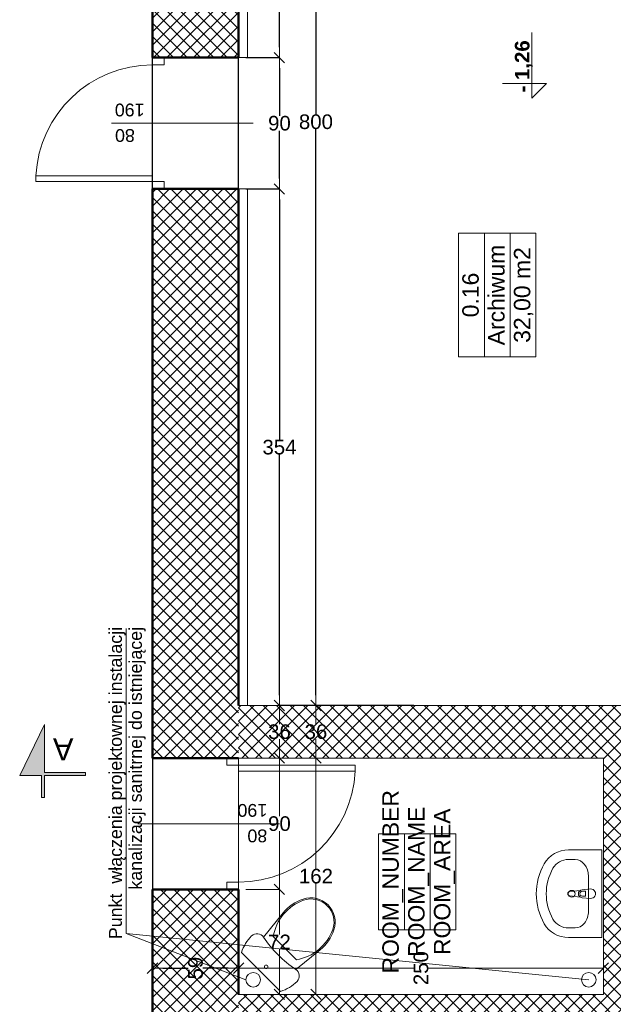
# Model space of a CAD drawing. Header units: millimetres. Extents: x 309006 to 595006, y -33000 to 67000.
# Tile 44 of 55: x 537642 to 541710, y 10954 to 17702. Entities that reach past the tile are written whole.
import ezdxf
from ezdxf.enums import TextEntityAlignment as Align

# ---------------------------------------------------------------- set-up
doc = ezdxf.new("R2010")
doc.units = ezdxf.units.MM
doc.header["$MEASUREMENT"] = 0
doc.linetypes.add('Przerywana 1_100', pattern=[100, 50, -50])
for name, color, linetype in [('Drzwi ArchiCAD', 7, 'Continuous'), ('Opisy', 7, 'Continuous'), ('Wymiary', 7, 'Continuous'), ('Ściany', 7, 'Continuous')]:
    doc.layers.add(name, color=color, linetype=linetype)
for name, color, linetype, lineweight in [('Drzwi ArchiCAD_Nr_pióra__21', 7, 'Continuous', 50), ('Drzwi ArchiCAD_Nr_pióra__3', 7, 'Continuous', 20), ('Drzwi ArchiCAD_Nr_pióra__4', 7, 'Continuous', 20), ('Instalacje_Nr_pióra__120', 7, 'Continuous', 5), ('Instalacje_Nr_pióra__245', 34, 'Continuous', 20), ('Metryczki pomieszczeń ArchiCADa_Nr_pióra__6', 7, 'Continuous', 13), ('Poziomy_Nr_pióra__6', 7, 'Continuous', 13), ('Znaczniki drzwi ArchiCADa_Nr_pióra__5', 7, 'Continuous', 5), ('Znaczniki_Nr_pióra__6', 7, 'Continuous', 13), ('Ściany_Nr_pióra__21', 7, 'Continuous', 50), ('Ściany_Nr_pióra__3', 7, 'Continuous', 20)]:
    doc.layers.add(name, color=color, linetype=linetype, lineweight=lineweight)
for name, color, linetype, lineweight, true_color in [('Drzwi ArchiCAD_Nr_pióra__82', 7, 'Continuous', 5, 0x4b4b4b), ('Wyposażenie_Nr_pióra__43', 7, 'Continuous', 5, 0x4b4b4b), ('Ściany_Nr_pióra__102', 7, 'Continuous', 5, 0x8c8c8c)]:
    doc.layers.add(name, color=color, linetype=linetype, lineweight=lineweight, true_color=true_color)
doc.styles.add('GENERATED_STYLE_1', font='arial.ttf')
doc.styles.add('GENERATED_STYLE_2', font='arial.ttf')
doc.styles.add('GENERATED_STYLE_3', font='arial.ttf')
doc.dimstyles.new('GENERATED_STYLE__1', dxfattribs={"dimtxt": 100, "dimasz": 71.25, "dimexe": 0.18, "dimexo": 50, "dimgap": 0.09, "dimtad": 1, "dimdec": 0, "dimlfac": 0.1, "dimzin": 0, "dimdsep": 46, "dimtxsty": 'GENERATED_STYLE_1', "dimblk": 'ARROWHEAD_6', "dimblk1": 'ARROWHEAD_6', "dimblk2": 'ARROWHEAD_6', "dimcen": 0.09, "dimclrd": 7, "dimclre": 7, "dimclrt": 7, "dimazin": 0, "dimtfac": 1, "dimtdec": 4, "dimtmove": 0, "dimatfit": 3, "dimfxl": 1, "dimtolj": 1, "dimtzin": 0, "dimarcsym": 0})
doc.dimstyles.new('GENERATED_STYLE__2', dxfattribs={"dimtxt": 100, "dimasz": 71.25, "dimexe": 0.18, "dimexo": 50, "dimgap": 0.09, "dimtad": 1, "dimtih": 1, "dimtoh": 1, "dimdec": 0, "dimlfac": 0.1, "dimzin": 0, "dimdsep": 46, "dimtxsty": 'GENERATED_STYLE_1', "dimblk": 'ARROWHEAD_6', "dimblk1": 'ARROWHEAD_6', "dimblk2": 'ARROWHEAD_6', "dimcen": 0.09, "dimclrd": 7, "dimclre": 7, "dimclrt": 7, "dimazin": 0, "dimtfac": 1, "dimtdec": 4, "dimtmove": 0, "dimatfit": 3, "dimfxl": 1, "dimtolj": 1, "dimtzin": 0, "dimarcsym": 0})
pattern_1 = [(45, (0, 0), (-45.961939, 45.961939), []), (135, (0, 0), (45.961939, 45.961939), [])]
pattern_2 = [(135, (561939.59, -272436.916), (-45.961939, -45.961939), []), (225, (561939.59, -272436.916), (-45.961939, 45.961939), [])]

# ---------------------------------------------------------------- blocks, each defined once
blk = doc.blocks.new('Archiwum_0.16_52', base_point=(288252.3, 21024.6))
at = {"layer": 'Metryczki pomieszczeń ArchiCADa_Nr_pióra__6', "linetype": 'Continuous'}
for p, q in [((287829.4, 21289.8), (288675.2, 21289.8)), ((287829.4, 21113), (287829.4, 21289.8)), ((288675.2, 21289.8), (288675.2, 21113)), ((288675.2, 21113), (287829.4, 21113)), ((287829.4, 21113), (288675.2, 21113)), ((287829.4, 20936.2), (287829.4, 21113)), ((288675.2, 21113), (288675.2, 20936.2)), ((288675.2, 20936.2), (287829.4, 20936.2)), ((287829.4, 20936.2), (288675.2, 20936.2)), ((287829.4, 20759.4), (287829.4, 20936.2)), ((288675.2, 20936.2), (288675.2, 20759.4)), ((288675.2, 20759.4), (287829.4, 20759.4))]:
    blk.add_line(p, q, dxfattribs=at)
at = {"layer": 'Metryczki pomieszczeń ArchiCADa_Nr_pióra__6'}
for tag, style, p in [('ROOM_NUMBER', 'GENERATED_STYLE_2', (288252.3, 21264.1)), ('ROOM_NAME', 'GENERATED_STYLE_2', (288252.3, 21087.3)), ('ROOM_AREA', 'GENERATED_STYLE_1', (288252.3, 20910.5))]:
    blk.add_attdef(tag, text='', height=112.5, dxfattribs=dict(at, style=style)).set_placement(p, align=Align.TOP_CENTER)
blk = doc.blocks.new('D1 Drzwi proste 13_7')
at = {"layer": 'Drzwi ArchiCAD_Nr_pióra__21', "linetype": 'Continuous'}
for p, q in [((-450, 0), (-450, -80)), ((450, 0), (450, -80))]:
    blk.add_line(p, q, dxfattribs=at)
at = {"layer": 'Drzwi ArchiCAD_Nr_pióra__3', "linetype": 'Continuous'}
blk.add_arc((400, 0), 800, 92.86598, 180, dxfattribs=at)
at = {"layer": 'Drzwi ArchiCAD_Nr_pióra__4', "linetype": 'Continuous'}
for p, q in [((400, 800), (360, 800)), ((360, 800), (360, 0)), ((400, 0), (400, 800)), ((-400, 0), (-450, 0)), ((-450, 0), (-450, -80)), ((-400, -80), (-400, 0)), ((360, 0), (400, 0)), ((450, 0), (400, 0)), ((400, 0), (400, -80)), ((450, -80), (450, 0)), ((-450, -80), (-400, -80)), ((400, -80), (450, -80))]:
    blk.add_line(p, q, dxfattribs=at)
at = {"layer": 'Drzwi ArchiCAD_Nr_pióra__82', "linetype": 'Przerywana 1_100'}
for p, q in [((-450, 0), (450, 0)), ((-450, -590), (450, -590))]:
    blk.add_line(p, q, dxfattribs=at)
blk = doc.blocks.new('Znacznik O 13_11')
at = {"layer": 'Znaczniki drzwi ArchiCADa_Nr_pióra__5', "linetype": 'Continuous'}
blk.add_line((0, -871.25), (0, 100), dxfattribs=at)
at = {"layer": 'Znaczniki drzwi ArchiCADa_Nr_pióra__5', "style": 'GENERATED_STYLE_1'}
for tag, p in [('AC_MarkerText_3', (-161.25, -587.2295)), ('AC_MarkerText_2', (13.75, -653.6295))]:
    blk.add_attdef(tag, text='', height=87.5, rotation=270, dxfattribs=at).set_placement(p, align=Align.BOTTOM_LEFT)
blk = doc.blocks.new('Znacznik O 13_12')
at = {"layer": 'Znaczniki drzwi ArchiCADa_Nr_pióra__5', "linetype": 'Continuous'}
blk.add_line((0, 281.25), (0, -690), dxfattribs=at)
at = {"layer": 'Znaczniki drzwi ArchiCADa_Nr_pióra__5', "style": 'GENERATED_STYLE_1'}
for tag, p in [('AC_MarkerText_3', (-161.25, 253.5605)), ('AC_MarkerText_2', (13.75, 253.5605))]:
    blk.add_attdef(tag, text='', height=87.5, rotation=270, dxfattribs=at).set_placement(p, align=Align.BOTTOM_LEFT)
blk = doc.blocks.new('Ściana_155', base_point=(293439, 22797.1))
at = {"layer": 'Ściany_Nr_pióra__102', "linetype": 'Continuous'}
h = blk.add_hatch(dxfattribs=at)
h.set_pattern_fill('Bloczki_betonowe', color=256, style=0, pattern_type=2)
h.set_pattern_definition(pattern_1)
h.paths.add_polyline_path([(284179, 23387.1), (283039.7, 23387.1), (283039.7, 22797.1), (284179, 22797.1), (284179, 22877.1)])
h = blk.add_hatch(dxfattribs=at)
h.set_pattern_fill('Bloczki_betonowe', color=256, style=0, pattern_type=2)
h.set_pattern_definition(pattern_1)
h.paths.add_polyline_path([(288979, 23387.1), (285079, 23387.1), (285079, 22877.1), (285079, 22797.1), (288979, 22797.1), (288979, 23307.1)])
h = blk.add_hatch(dxfattribs=at)
h.set_pattern_fill('Bloczki_betonowe', color=256, style=0, pattern_type=2)
h.set_pattern_definition(pattern_1)
h.paths.add_polyline_path([(289879, 23307.1), (289879, 22797.1), (293439, 22797.1), (294019, 23387.1), (289879, 23387.1)])
at = {"layer": 'Ściany_Nr_pióra__21', "linetype": 'Continuous'}
for p, q in [((284179, 22877.1), (284179, 23387.1)), ((285079, 22877.1), (285079, 23387.1)), ((288979, 23387.1), (288979, 23307.1)), ((289879, 23387.1), (289879, 23307.1)), ((288979, 23307.1), (288979, 22797.1)), ((289879, 23307.1), (289879, 22797.1)), ((284179, 22797.1), (284179, 22877.1)), ((285079, 22797.1), (285079, 22877.1))]:
    blk.add_line(p, q, dxfattribs=at)
at = {"layer": 'Ściany_Nr_pióra__21', "linetype": 'Continuous', "flags": 128}
for points in [[(284179, 23387.1), (283039.7, 23387.1)], [(288979, 23387.1), (285079, 23387.1)], [(294019, 23387.1), (289879, 23387.1)], [(283459, 22797.1), (284179, 22797.1)], [(285439, 22797.1), (288979, 22797.1)], [(289879, 22797.1), (293439, 22797.1)]]:
    blk.add_lwpolyline(points, dxfattribs=at)
at = {"layer": 'Drzwi ArchiCAD', "color": 251, "linetype": 'Continuous', "lineweight": 20, "true_color": 0x6a6a6a, "xscale": -1, "zscale": 1000}
blk.add_blockref('D1 Drzwi proste 13_7', (289429, 23387.1), dxfattribs=at)
at = {"layer": 'Drzwi ArchiCAD', "color": 251, "linetype": 'Continuous', "lineweight": 20, "true_color": 0x6a6a6a, "xscale": -1, "zscale": 1000, "rotation": 180}
blk.add_blockref('D1 Drzwi proste 13_7', (284629, 22797.1), dxfattribs=at)
at = {"layer": 'Znaczniki drzwi ArchiCADa_Nr_pióra__5'}
ref = blk.add_blockref('Znacznik O 13_11', (289429, 22797.1), dxfattribs=dict(at, rotation=180))
ref.add_attrib('AC_MarkerText_2', '80', dxfattribs={"color": 7, "height": 87.5, "rotation": 90, "style": 'GENERATED_STYLE_1'}).set_placement((289415.3, 23507.9), align=Align.BOTTOM_LEFT)
ref.add_attrib('AC_MarkerText_3', '190', dxfattribs={"color": 7, "height": 87.5, "rotation": 90, "style": 'GENERATED_STYLE_1'}).set_placement((289590.3, 23441.5), align=Align.BOTTOM_LEFT)
ref = blk.add_blockref('Znacznik O 13_12', (284629, 22797.1), dxfattribs=dict(at, rotation=180))
ref.add_attrib('AC_MarkerText_2', '80', dxfattribs={"color": 7, "height": 87.5, "rotation": 90, "style": 'GENERATED_STYLE_1'}).set_placement((284615.3, 22600.7), align=Align.BOTTOM_LEFT)
ref.add_attrib('AC_MarkerText_3', '190', dxfattribs={"color": 7, "height": 87.5, "rotation": 90, "style": 'GENERATED_STYLE_1'}).set_placement((284790.3, 22600.7), align=Align.BOTTOM_LEFT)
blk = doc.blocks.new('ARROWHEAD_6')
at = {"color": 0, "linetype": 'Continuous', "lineweight": 0}
for p, q in [((0, 0), (-1, 0)), ((-0.5, -0.5), (0.5, 0.5))]:
    blk.add_line(p, q, dxfattribs=at)
blk = doc.blocks.new('*D1440')
at = {"layer": 'Defpoints', "color": 0}
for p in [(540942.5, 21002.1), (539142.5, 20682.1), (539142.5, 15802.5)]:
    blk.add_point(p, dxfattribs=at)
at = {"layer": 'Wymiary', "color": 7, "linetype": 'Continuous', "lineweight": -2}
for p, q in [((540942.5, 20952.1), (540942.5, 20681.9)), ((539142.5, 15852.5), (539142.5, 20682.3)), ((539213.7, 20682.1), (539991.3, 20682.1)), ((540871.2, 20682.1), (540093.6, 20682.1))]:
    blk.add_line(p, q, dxfattribs=at)
at = {"layer": 'Wymiary', "color": 7, "lineweight": -2, "xscale": 71.25, "yscale": 71.25, "zscale": 71.25, "rotation": 180}
blk.add_blockref('ARROWHEAD_6', (539142.5, 20682.1), dxfattribs=at)
at = {"layer": 'Wymiary', "color": 7, "lineweight": -2, "xscale": 71.25, "yscale": 71.25, "zscale": 71.25}
blk.add_blockref('ARROWHEAD_6', (540942.5, 20682.1), dxfattribs=at)
at = {"layer": 'Wymiary', "color": 7, "lineweight": 5, "insert": (540042.5, 20682.1), "char_height": 100, "attachment_point": 5, "rotation": 90, "style": 'GENERATED_STYLE_1'}
blk.add_mtext('\\A1;180', dxfattribs=at)
blk = doc.blocks.new('*D1441')
at = {"layer": 'Defpoints', "color": 0}
for p in [(538552.5, 20682.1), (538552.5, 15802.5), (539142.5, 15802.5)]:
    blk.add_point(p, dxfattribs=at)
at = {"layer": 'Wymiary', "color": 7, "linetype": 'Continuous', "lineweight": -2}
for p, q in [((538552.5, 15852.5), (538552.5, 20682.3)), ((538623.7, 20682.1), (538796.3, 20682.1)), ((539071.2, 20682.1), (538898.6, 20682.1)), ((539142.5, 15852.5), (539142.5, 20682.3))]:
    blk.add_line(p, q, dxfattribs=at)
at = {"layer": 'Wymiary', "color": 7, "lineweight": -2, "xscale": 71.25, "yscale": 71.25, "zscale": 71.25, "rotation": 180}
blk.add_blockref('ARROWHEAD_6', (538552.5, 20682.1), dxfattribs=at)
at = {"layer": 'Wymiary', "color": 7, "lineweight": -2, "xscale": 71.25, "yscale": 71.25, "zscale": 71.25}
blk.add_blockref('ARROWHEAD_6', (539142.5, 20682.1), dxfattribs=at)
at = {"layer": 'Wymiary', "color": 7, "lineweight": 5, "insert": (538847.5, 20682.1), "char_height": 100, "attachment_point": 5, "rotation": 90, "style": 'GENERATED_STYLE_1'}
blk.add_mtext('\\A1;59', dxfattribs=at)
blk = doc.blocks.new('*D1452')
at = {"layer": 'Defpoints', "color": 0}
for p in [(543142.5, 19947.1), (539142.5, 19172.1), (539142.5, 15802.5)]:
    blk.add_point(p, dxfattribs=at)
at = {"layer": 'Wymiary', "color": 7, "linetype": 'Continuous', "lineweight": -2}
for p, q in [((543142.5, 19897.1), (543142.5, 19171.9)), ((539142.5, 15852.5), (539142.5, 19172.3)), ((539213.7, 19172.1), (541091.3, 19172.1)), ((543071.2, 19172.1), (541193.6, 19172.1))]:
    blk.add_line(p, q, dxfattribs=at)
at = {"layer": 'Wymiary', "color": 7, "lineweight": -2, "xscale": 71.25, "yscale": 71.25, "zscale": 71.25, "rotation": 180}
blk.add_blockref('ARROWHEAD_6', (539142.5, 19172.1), dxfattribs=at)
at = {"layer": 'Wymiary', "color": 7, "lineweight": -2, "xscale": 71.25, "yscale": 71.25, "zscale": 71.25}
blk.add_blockref('ARROWHEAD_6', (543142.5, 19172.1), dxfattribs=at)
at = {"layer": 'Wymiary', "color": 7, "lineweight": 5, "insert": (541142.5, 19172.1), "char_height": 100, "attachment_point": 5, "rotation": 90, "style": 'GENERATED_STYLE_1'}
blk.add_mtext('\\A1;400', dxfattribs=at)
blk = doc.blocks.new('*D1507')
at = {"layer": 'Defpoints', "color": 0}
for p in [(539142.5, 16542.1), (539422.5, 16542.1), (540392.5, 13002.1)]:
    blk.add_point(p, dxfattribs=at)
at = {"layer": 'Wymiary', "color": 7, "linetype": 'Continuous', "lineweight": -2}
for p, q in [((539192.5, 16542.1), (539422.7, 16542.1)), ((539422.5, 16470.9), (539422.5, 14823.2)), ((539422.5, 13073.4), (539422.5, 14721)), ((540342.5, 13002.1), (539422.3, 13002.1))]:
    blk.add_line(p, q, dxfattribs=at)
at = {"layer": 'Wymiary', "color": 7, "lineweight": -2, "xscale": 71.25, "yscale": 71.25, "zscale": 71.25}
for p, rotation in [((539422.5, 16542.1), 90), ((539422.5, 13002.1), 270)]:
    blk.add_blockref('ARROWHEAD_6', p, dxfattribs=dict(at, rotation=rotation))
at = {"layer": 'Wymiary', "color": 7, "lineweight": 5, "insert": (539422.5, 14772.1), "char_height": 100, "attachment_point": 5, "style": 'GENERATED_STYLE_1'}
blk.add_mtext('\\A1;354', dxfattribs=at)
blk = doc.blocks.new('*D1508')
at = {"layer": 'Defpoints', "color": 0}
for p in [(539142.5, 17442.1), (539422.5, 17442.1), (539142.5, 16542.1)]:
    blk.add_point(p, dxfattribs=at)
at = {"layer": 'Wymiary', "color": 7, "linetype": 'Continuous', "lineweight": -2}
for p, q in [((539192.5, 17442.1), (539422.7, 17442.1)), ((539422.5, 17370.9), (539422.5, 17043.2)), ((539422.5, 16613.4), (539422.5, 16941)), ((539192.5, 16542.1), (539422.7, 16542.1))]:
    blk.add_line(p, q, dxfattribs=at)
at = {"layer": 'Wymiary', "color": 7, "lineweight": -2, "xscale": 71.25, "yscale": 71.25, "zscale": 71.25}
for p, rotation in [((539422.5, 17442.1), 90), ((539422.5, 16542.1), 270)]:
    blk.add_blockref('ARROWHEAD_6', p, dxfattribs=dict(at, rotation=rotation))
at = {"layer": 'Wymiary', "color": 7, "lineweight": 5, "insert": (539422.5, 16992.1), "char_height": 100, "attachment_point": 5, "style": 'GENERATED_STYLE_1'}
blk.add_mtext('\\A1;90', dxfattribs=at)
blk = doc.blocks.new('*D1509')
at = {"layer": 'Defpoints', "color": 0}
for p in [(539422.5, 21002.1), (541142.5, 21002.1), (539142.5, 17442.1)]:
    blk.add_point(p, dxfattribs=at)
at = {"layer": 'Wymiary', "color": 7, "linetype": 'Continuous', "lineweight": -2}
for p, q in [((541092.5, 21002.1), (539422.3, 21002.1)), ((539422.5, 20930.9), (539422.5, 19273.2)), ((539422.5, 17513.4), (539422.5, 19171)), ((539192.5, 17442.1), (539422.7, 17442.1))]:
    blk.add_line(p, q, dxfattribs=at)
at = {"layer": 'Wymiary', "color": 7, "lineweight": -2, "xscale": 71.25, "yscale": 71.25, "zscale": 71.25}
for p, rotation in [((539422.5, 21002.1), 90), ((539422.5, 17442.1), 270)]:
    blk.add_blockref('ARROWHEAD_6', p, dxfattribs=dict(at, rotation=rotation))
at = {"layer": 'Wymiary', "color": 7, "lineweight": 5, "insert": (539422.5, 19222.1), "char_height": 100, "attachment_point": 5, "style": 'GENERATED_STYLE_1'}
blk.add_mtext('\\A1;356', dxfattribs=at)
blk = doc.blocks.new('*D1511')
at = {"layer": 'Defpoints', "color": 0}
for p in [(539672.5, 21002.1), (541142.5, 21002.1), (540392.5, 13002.1)]:
    blk.add_point(p, dxfattribs=at)
at = {"layer": 'Wymiary', "color": 7, "linetype": 'Continuous', "lineweight": -2}
for p, q in [((541092.5, 21002.1), (539672.3, 21002.1)), ((539672.5, 20930.9), (539672.5, 17053.2)), ((539672.5, 13073.4), (539672.5, 16951)), ((540342.5, 13002.1), (539672.3, 13002.1))]:
    blk.add_line(p, q, dxfattribs=at)
at = {"layer": 'Wymiary', "color": 7, "lineweight": -2, "xscale": 71.25, "yscale": 71.25, "zscale": 71.25}
for p, rotation in [((539672.5, 21002.1), 90), ((539672.5, 13002.1), 270)]:
    blk.add_blockref('ARROWHEAD_6', p, dxfattribs=dict(at, rotation=rotation))
at = {"layer": 'Wymiary', "color": 7, "lineweight": 5, "insert": (539672.5, 17002.1), "char_height": 100, "attachment_point": 5, "style": 'GENERATED_STYLE_1'}
blk.add_mtext('\\A1;800', dxfattribs=at)
blk = doc.blocks.new('*D1523')
at = {"layer": 'Defpoints', "color": 0}
for p in [(538552.5, 15802.5), (538552.5, 11202.1), (539142.5, 11022.1)]:
    blk.add_point(p, dxfattribs=at)
at = {"layer": 'Wymiary', "color": 7, "linetype": 'Continuous', "lineweight": -2}
for p, q in [((538552.5, 15752.5), (538552.5, 11201.9)), ((538623.7, 11202.1), (538796.3, 11202.1)), ((539071.2, 11202.1), (538898.6, 11202.1)), ((539142.5, 11072.1), (539142.5, 11202.3))]:
    blk.add_line(p, q, dxfattribs=at)
at = {"layer": 'Wymiary', "color": 7, "lineweight": -2, "xscale": 71.25, "yscale": 71.25, "zscale": 71.25, "rotation": 180}
blk.add_blockref('ARROWHEAD_6', (538552.5, 11202.1), dxfattribs=at)
at = {"layer": 'Wymiary', "color": 7, "lineweight": -2, "xscale": 71.25, "yscale": 71.25, "zscale": 71.25}
blk.add_blockref('ARROWHEAD_6', (539142.5, 11202.1), dxfattribs=at)
at = {"layer": 'Wymiary', "color": 7, "lineweight": 5, "insert": (538847.5, 11202.1), "char_height": 100, "attachment_point": 5, "rotation": 90, "style": 'GENERATED_STYLE_1'}
blk.add_mtext('\\A1;59', dxfattribs=at)

msp = doc.modelspace()

# ---------------------------------------------------------------- hatches: boundary and pattern name
at = {"layer": 'Ściany_Nr_pióra__102', "linetype": 'Continuous', "lineweight": 5}
h = msp.add_hatch(dxfattribs=at)
h.set_pattern_fill('Bloczki_betonowe', color=256, angle=90, style=0, pattern_type=2)
h.set_pattern_definition(pattern_2)
h.paths.add_polyline_path([(541642.5, 13002.1), (539142.5, 13002.1), (539142.5, 12642.1), (541642.5, 12642.1)])
h = msp.add_hatch(dxfattribs=at)
h.set_pattern_fill('Bloczki_betonowe', color=256, angle=90, style=0, pattern_type=2)
h.set_pattern_definition(pattern_2)
h.paths.add_polyline_path([(542342.5, 10322.1), (542342.5, 12302.1), (541642.5, 13002.1), (541642.5, 11022.1)])
h = msp.add_hatch(dxfattribs=at)
h.set_pattern_fill('Bloczki_betonowe', color=256, angle=90, style=0, pattern_type=2)
h.set_pattern_definition(pattern_2)
h.paths.add_polyline_path([(543142.5, 13002.1), (541642.5, 13002.1), (542342.5, 12302.1), (543842.5, 12302.1)])
h = msp.add_hatch(dxfattribs=at)
h.set_pattern_fill('Bloczki_betonowe', color=256, angle=90, style=0, pattern_type=2)
h.set_pattern_definition(pattern_2)
h.paths.add_polyline_path([(539142.5, 10322.1), (542342.5, 10322.1), (541642.5, 11022.1), (539142.5, 11022.1)])

# ---------------------------------------------------------------- linework, layer by layer
at = {"layer": 'Instalacje_Nr_pióra__120', "linetype": 'Continuous', "lineweight": 5}
for p, q in [((538372.5, 11440.3), (538372.5, 13530.7)), ((539192.5, 11122.1), (538372.5, 11440.3)), ((538372.5, 11440.3), (541542.5, 11122.1))]:
    msp.add_line(p, q, dxfattribs=at)
at = {"layer": 'Instalacje_Nr_pióra__245', "linetype": 'Continuous', "lineweight": 5}
for centre in [(539242.5, 11122.1), (541542.5, 11122.1)]:
    msp.add_circle(centre, 50, dxfattribs=at)
at = {"layer": 'Metryczki pomieszczeń ArchiCADa_Nr_pióra__6', "linetype": 'Continuous', "lineweight": 5}
for p, q in [((540101.8, 11465.8), (540101.8, 12122.3)), ((540101.8, 12122.3), (540278.6, 12122.3)), ((540278.6, 12122.3), (540278.6, 11465.8)), ((540278.6, 11465.8), (540278.6, 12122.3)), ((540278.6, 12122.3), (540455.3, 12122.3)), ((540455.3, 12122.3), (540455.3, 11465.8)), ((540455.3, 11465.8), (540455.3, 12122.3)), ((540455.3, 12122.3), (540632.1, 12122.3)), ((540632.1, 12122.3), (540632.1, 11465.8)), ((540278.6, 11465.8), (540101.8, 11465.8)), ((540455.3, 11465.8), (540278.6, 11465.8)), ((540632.1, 11465.8), (540455.3, 11465.8))]:
    msp.add_line(p, q, dxfattribs=at)
at = {"layer": 'Opisy', "color": 9, "linetype": 'Continuous', "lineweight": 5}
for p, q in [((541642.5, 12642.1), (539142.5, 12642.1)), ((539142.5, 12642.1), (539142.5, 11022.1)), ((541642.5, 11022.1), (541642.5, 12642.1)), ((539142.5, 11022.1), (541642.5, 11022.1))]:
    msp.add_line(p, q, dxfattribs=at)
at = {"layer": 'Opisy', "color": 9, "linetype": 'Continuous', "lineweight": 5, "flags": 128}
msp.add_lwpolyline([(543142.5, 21002.1), (539142.5, 21002.1), (539142.5, 13002.1), (543142.5, 13002.1)], close=True, dxfattribs=at)
at = {"layer": 'Poziomy_Nr_pióra__6', "linetype": 'Continuous', "lineweight": 5}
for p, q in [((541151.5, 17263.7), (541151.5, 17613.7)), ((541251.5, 17263.7), (540951.5, 17263.7)), ((541251.5, 17263.7), (541151.5, 17163.7)), ((541151.5, 17163.7), (541151.5, 17263.7))]:
    msp.add_line(p, q, dxfattribs=at)
at = {"layer": 'Wymiary', "color": 7, "linetype": 'Continuous', "lineweight": 5}
for p, q in [((540342.5, 13002.1), (539422.3, 13002.1)), ((540342.5, 13002.1), (539672.3, 13002.1)), ((539422.5, 12930.9), (539422.5, 12873.2)), ((539672.5, 12930.9), (539672.5, 12873.2)), ((539422.5, 12713.4), (539422.5, 12771)), ((539672.5, 12713.4), (539672.5, 12771)), ((540342.5, 12642.1), (539422.3, 12642.1)), ((540342.5, 12642.1), (539422.3, 12642.1)), ((541592.5, 12642.1), (539672.3, 12642.1)), ((541592.5, 12642.1), (539672.3, 12642.1)), ((539422.5, 12570.9), (539422.5, 12243.2)), ((539672.5, 12570.9), (539672.5, 11883.2)), ((539422.5, 11813.4), (539422.5, 12141)), ((539192.5, 11742.1), (539422.7, 11742.1)), ((539192.5, 11742.1), (539422.7, 11742.1)), ((539672.5, 11093.4), (539672.5, 11781)), ((539422.5, 11670.9), (539422.5, 11432.4)), ((539422.5, 11093.4), (539422.5, 11331.8)), ((539142.5, 11072.1), (539142.5, 11202.3)), ((539213.7, 11202.1), (540341.3, 11202.1)), ((541571.2, 11202.1), (540443.6, 11202.1)), ((541642.5, 11072.1), (541642.5, 11202.3)), ((539192.5, 11022.1), (539422.7, 11022.1)), ((541592.5, 11022.1), (539672.3, 11022.1))]:
    msp.add_line(p, q, dxfattribs=at)
at = {"layer": 'Wyposażenie_Nr_pióra__43', "linetype": 'Continuous', "lineweight": 5}
for p, q in [((541632.5, 12012.1), (541403.4, 12012.1)), ((541632.5, 12012.1), (541632.5, 11412.1)), ((541449.2, 11946.9), (541403.4, 11946.9)), ((541540.2, 11830.9), (541540.2, 11593.3)), ((541497.1, 11739.5), (541554.3, 11744.7)), ((541412, 11726.6), (541484.1, 11735.2)), ((541484.1, 11689), (541412, 11697.6)), ((541497.1, 11684.7), (541554.3, 11679.5)), ((541520.4, 11729.9), (541500.1, 11729.9)), ((541500.1, 11694.4), (541520.4, 11694.4)), ((541520.4, 11694.4), (541520.4, 11729.9)), ((539313.8, 11414.5), (539447.4, 11580.2)), ((541540.2, 11593.3), (541540.2, 11593.3)), ((541449.2, 11477.3), (541403.4, 11477.3)), ((539538.8, 11259.3), (539379.7, 11418.4)), ((541632.5, 11412.1), (541403.4, 11412.1)), ((539429.6, 11042.1), (539162.5, 11309.3)), ((539534.8, 11193.5), (539700.6, 11327))]:
    msp.add_line(p, q, dxfattribs=at)
at = {"layer": 'Wyposażenie_Nr_pióra__43', "linetype": 'Continuous', "lineweight": 5, "extrusion": (0, 0, -1)}
for centre, major_axis, ratio, start_param, end_param in [((541403.4, 11831), (189.4, 0), 0.956522, 3.638567, 4.712389), ((541403.4, 11831), (121.2, 0), 0.956522, 3.638567, 4.712389), ((541449.2, 11830.9), (0, 116), 0.784675, 0, 1.570796), ((541632.5, 11712.1), (450, 0), 0.956522, 2.644618, 3.638567), ((541632.5, 11712.1), (381.8, 0), 0.956522, 2.644618, 3.638567), ((541554.3, 11712.1), (34.1, 0), 0.956522, 4.712389, 7.853982), ((539680.7, 11391.9), (212, -212), 0.9963, 3.034838, 3.601943), ((539638.1, 11517.7), (118, -118), 0.9963, 3.601916, 5.822859), ((539638.1, 11517.7), (112.3, -112.3), 0.9963, 3.60199, 5.822808), ((541413.9, 11712.1), (15.3, 0), 0.956522, 1.695394, 4.587791), ((541499.7, 11712.1), (28.8, 0), 0.956522, 1.661023, 4.622162), ((541500.1, 11712.1), (18.5, 0), 0.956522, 1.570796, 4.712389), ((539702.1, 11361.2), (231.8, -231.8), 0.9963, 2.52997, 3.570063), ((541449.2, 11593.3), (0, 116), 0.784675, 1.570796, 3.141593), ((541403.4, 11593.3), (189.4, 0), 0.956522, 1.570796, 2.644618), ((541403.4, 11593.3), (121.2, 0), 0.956522, 1.570796, 2.644618), ((539435.2, 11219.7), (203.2, -203.2), 0.9963, 2.672126, 3.141601), ((539269.7, 11385.2), (37.6, -37.6), 0.9963, 3.141628, 4.912784), ((539966.3, 11845.9), (555.1, -555.1), 0.9963, 1.370375, 1.771221), ((539966.3, 11845.9), (555.1, -555.1), 0.9963, 1.370375, 1.771221), ((539966.3, 11845.9), (555.1, -555.1), 0.9963, 1.37037, 1.771222), ((539481.6, 11581.7), (231.8, -231.8), 0.9963, 5.854715, 6.894808), ((539512.2, 11560.4), (212, -212), 0.9963, 5.822835, 6.38994), ((539505.6, 11149.3), (37.6, -37.6), 0.9963, 4.511994, 6.28315), ((539340, 11314.9), (203.2, -203.2), 0.9963, 6.283177, 6.752652)]:
    msp.add_ellipse(centre, major_axis=major_axis, ratio=ratio, start_param=start_param, end_param=end_param, dxfattribs=at)
for centre, major_axis, ratio in [((541425.3, 11712.1), (23.9, 0), 0.956522), ((539331.2, 11210.9), (8.62, -8.62), 0.9963), ((539331.2, 11210.9), (8.62, -8.62), 0.9963)]:
    msp.add_ellipse(centre, major_axis=major_axis, ratio=ratio, dxfattribs=at)
at = {"layer": 'Znaczniki_Nr_pióra__6', "linetype": 'Continuous', "lineweight": 5}
for p, q in [((537812.5, 12872.1), (537642.5, 12522.1)), ((537812.5, 12542.1), (537812.5, 12872.1)), ((537642.5, 12522.1), (537792.5, 12522.1)), ((537792.5, 12522.1), (537792.5, 12372.1)), ((538092.5, 12542.1), (537812.5, 12542.1)), ((537812.5, 12372.1), (537812.5, 12522.1)), ((537812.5, 12522.1), (538092.5, 12522.1)), ((538092.5, 12522.1), (538092.5, 12542.1)), ((537792.5, 12372.1), (537812.5, 12372.1))]:
    msp.add_line(p, q, dxfattribs=at)
at = {"layer": 'Znaczniki_Nr_pióra__6', "linetype": 'Continuous', "lineweight": 5, "extrusion": (0, 0, -1)}
for points in [[(-537792.5, 12522.1), (-537812.5, 12872.1), (-537642.5, 12522.1)], [(-537812.5, 12872.1), (-537792.5, 12522.1), (-537812.5, 12372.1)], [(-537812.5, 12372.1), (-537792.5, 12522.1), (-537792.5, 12372.1)], [(-538092.5, 12522.1), (-537812.5, 12542.1), (-537812.5, 12522.1)], [(-537812.5, 12542.1), (-538092.5, 12522.1), (-538092.5, 12542.1)]]:
    msp.add_solid(points, dxfattribs=at)
at = {"layer": 'Znaczniki_Nr_pióra__6', "linetype": 'Continuous', "lineweight": 5}
for points in [[(537812.5, 12872.1), (537812.5, 12372.1), (537812.5, 12522.1)], [(537812.5, 12872.1), (537812.5, 12522.1), (537812.5, 12542.1)]]:
    msp.add_solid(points, dxfattribs=at)
at = {"layer": 'Ściany_Nr_pióra__21', "linetype": 'Continuous', "lineweight": 5, "flags": 128}
for points in [[(541642.5, 13002.1), (539142.5, 13002.1)], [(543142.5, 13002.1), (541642.5, 13002.1)], [(539142.5, 12642.1), (541642.5, 12642.1)], [(541642.5, 12642.1), (541642.5, 11022.1)], [(541642.5, 11022.1), (539142.5, 11022.1)]]:
    msp.add_lwpolyline(points, dxfattribs=at)
at = {"layer": 'Ściany_Nr_pióra__3', "linetype": 'Continuous', "lineweight": 5}
for p, q in [((539202.5, 17442.1), (539202.5, 21002.1)), ((539142.5, 17442.1), (539202.5, 17442.1)), ((539142.5, 16542.1), (539202.5, 16542.1)), ((539202.5, 13002.1), (539202.5, 16542.1))]:
    msp.add_line(p, q, dxfattribs=at)

# ---------------------------------------------------------------- block references
at = {"layer": 'Opisy', "linetype": 'Continuous', "lineweight": 5}
ref = msp.add_blockref('Archiwum_0.16_52', (540915, 15815.4), dxfattribs=dict(at, rotation=90))
ref.add_attrib('ROOM_NAME', 'Archiwum', dxfattribs={"layer": 'Metryczki pomieszczeń ArchiCADa_Nr_pióra__6', "color": 7, "height": 112.5, "rotation": 90, "style": 'GENERATED_STYLE_2'}).set_placement((540852.3, 15815.4), align=Align.TOP_CENTER)
ref.add_attrib('ROOM_NUMBER', '0.16', dxfattribs={"layer": 'Metryczki pomieszczeń ArchiCADa_Nr_pióra__6', "color": 7, "height": 112.5, "rotation": 90, "style": 'GENERATED_STYLE_2'}).set_placement((540675.5, 15815.4), align=Align.TOP_CENTER)
ref.add_attrib('ROOM_AREA', '32,00 m2', dxfattribs={"layer": 'Metryczki pomieszczeń ArchiCADa_Nr_pióra__6', "color": 7, "height": 112.5, "rotation": 90, "style": 'GENERATED_STYLE_1'}).set_placement((541029.1, 15815.4), align=Align.TOP_CENTER)
at = {"layer": 'Wymiary', "color": 7, "lineweight": 5, "xscale": 71.25, "yscale": 71.25, "zscale": 71.25}
for p, rotation in [((539422.5, 13002.1), 90), ((539672.5, 13002.1), 90), ((539422.5, 12642.1), 270), ((539672.5, 12642.1), 270), ((539422.5, 12642.1), 90), ((539672.5, 12642.1), 90), ((539422.5, 11742.1), 270), ((539422.5, 11742.1), 90), ((539142.5, 11202.1), 180), ((539422.5, 11022.1), 270), ((539672.5, 11022.1), 270)]:
    msp.add_blockref('ARROWHEAD_6', p, dxfattribs=dict(at, rotation=rotation))
msp.add_blockref('ARROWHEAD_6', (541642.5, 11202.1), dxfattribs=at)
at = {"layer": 'Ściany', "lineweight": 5, "rotation": 90}
msp.add_blockref('Ściana_155', (539142.5, 21002.1), dxfattribs=at)

# ---------------------------------------------------------------- texts
at = {"layer": 'Instalacje_Nr_pióra__120', "linetype": 'Continuous', "lineweight": 5, "style": 'GENERATED_STYLE_1'}
for s, p in [('Punkt  włączenia projektownej instalacji', (538342.5, 11400.8)), ('kanalizacji sanitrnej do istniejącej', (538479.6, 11740.3))]:
    msp.add_text(s, height=87.5, rotation=90, dxfattribs=at).set_placement(p)
at = {"layer": 'Metryczki pomieszczeń ArchiCADa_Nr_pióra__6', "lineweight": 5}
for tag, text, style, p in [('ROOM_NUMBER', '0.17', 'GENERATED_STYLE_2', (540127.5, 11794)), ('ROOM_NAME', 'WC', 'GENERATED_STYLE_2', (540304.3, 11794)), ('ROOM_AREA', '4,05 m2', 'GENERATED_STYLE_1', (540481.1, 11794))]:
    msp.add_attdef(tag, text=text, height=112.5, rotation=90, dxfattribs=dict(at, style=style)).set_placement(p, align=Align.TOP_CENTER)
at = {"layer": 'Poziomy_Nr_pióra__6', "linetype": 'Continuous', "lineweight": 5, "insert": (541158.3, 17203.7), "char_height": 100, "attachment_point": 7, "rotation": 90, "style": 'GENERATED_STYLE_2'}
msp.add_mtext('\\A1;{\\fArial|b1|i0|c238|p38;- 1,26}', dxfattribs=at)
at = {"layer": 'Wymiary', "color": 7, "lineweight": 5, "char_height": 100, "attachment_point": 5, "style": 'GENERATED_STYLE_1'}
for s, insert in [('\\A1;36', (539422.5, 12822.1)), ('\\A1;36', (539672.5, 12822.1)), ('\\A1;90', (539422.5, 12192.1)), ('\\A1;162', (539672.5, 11832.1)), ('\\A1;72', (539422.5, 11382.1))]:
    msp.add_mtext(s, dxfattribs=dict(at, insert=insert))
at = {"layer": 'Wymiary', "color": 7, "lineweight": 5, "insert": (540392.5, 11202.1), "char_height": 100, "attachment_point": 5, "rotation": 90, "style": 'GENERATED_STYLE_1'}
msp.add_mtext('\\A1;250', dxfattribs=at)
at = {"layer": 'Znaczniki_Nr_pióra__6', "linetype": 'Continuous', "lineweight": 5, "style": 'GENERATED_STYLE_3'}
msp.add_text('A', height=150, rotation=180, dxfattribs=at).set_placement((538010.6, 12776.4))

# ---------------------------------------------------------------- dimensions: what is measured, and where the dimension line sits
at = {"layer": 'Wymiary', "linetype": 'Continuous', "lineweight": 5}
for base, p1, p2, picture, middle in [((539142.5, 20682.1), (540942.5, 21002.1), (539142.5, 15802.5), '*D1440', (540042.5, 20682.1)), ((538552.5, 20682.1), (539142.5, 15802.5), (538552.5, 15802.5), '*D1441', (538847.5, 20682.1)), ((539142.5, 19172.1), (543142.5, 19947.1), (539142.5, 15802.5), '*D1452', (541142.5, 19172.1)), ((538552.5, 11202.1), (539142.5, 11022.1), (538552.5, 15802.5), '*D1523', (538847.5, 11202.1))]:
    dim = msp.add_linear_dim(base=base, p1=p1, p2=p2, angle=180, dimstyle='GENERATED_STYLE__1', dxfattribs=at)
    dim.commit()
    dim.dimension.update_dxf_attribs({"geometry": picture, "text_midpoint": middle, "dimtype": 160, "text_rotation": 90})
for base, p1, p2, picture, middle in [((539422.5, 21002.1), (539142.5, 17442.1), (541142.5, 21002.1), '*D1509', (539422.5, 19222.1)), ((539672.5, 21002.1), (540392.5, 13002.1), (541142.5, 21002.1), '*D1511', (539672.5, 17002.1)), ((539422.5, 17442.1), (539142.5, 16542.1), (539142.5, 17442.1), '*D1508', (539422.5, 16992.1)), ((539422.5, 16542.1), (540392.5, 13002.1), (539142.5, 16542.1), '*D1507', (539422.5, 14772.1))]:
    dim = msp.add_linear_dim(base=base, p1=p1, p2=p2, angle=90, dimstyle='GENERATED_STYLE__2', dxfattribs=at)
    dim.commit()
    dim.dimension.update_dxf_attribs({"geometry": picture, "text_midpoint": middle, "dimtype": 160})

doc.saveas('drawing.dxf')
